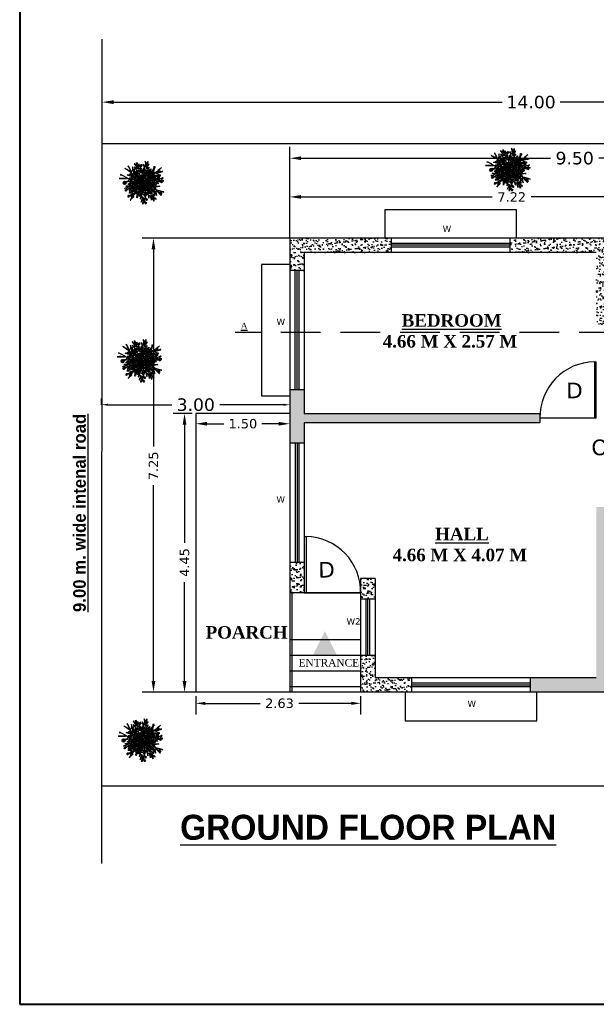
# Model space of a CAD drawing. Header units: millimetres. Extents: x 508 to 1792, y -198 to 270.
# Tile 1 of 11: x 1732 to 1741, y 69 to 85. Entities that reach past the tile are written whole.
import ezdxf

# ---------------------------------------------------------------- set-up
doc = ezdxf.new("R2010")
doc.units = ezdxf.units.MM
doc.linetypes.add('DASHED2', pattern=[9.525, 6.35, -3.175])
doc.layers.add('FARNITURE', color=5, linetype='Continuous')
doc.layers.add('wall', color=7, linetype='Continuous', lineweight=35)
doc.styles.get("Standard").update_dxf_attribs({"font": 'verdana.ttf', "height": 0.8})
doc.dimstyles.get("Standard").update_dxf_attribs({"dimtxt": 0.8, "dimasz": 0.18, "dimexe": 0.18, "dimexo": 0.0625, "dimgap": 0.09, "dimtad": 0, "dimtih": 1, "dimtoh": 1, "dimzin": 0, "dimdsep": 46, "dimtxsty": 'Standard', "dimcen": 0.09, "dimadec": 0, "dimazin": 0, "dimtfac": 1, "dimtofl": 0, "dimtmove": 0, "dimatfit": 3, "dimfxl": 1, "dimtolj": 1, "dimtzin": 0, "dimarcsym": 0})
pattern_1 = [(37.5, (132.820664, 127.93001), (-0.0032000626, 0.0978826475), [0, -0.077216, 0, -0.08636, 0, -0.08255]), (7.5, (132.82066, 127.93001), (0.089904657, 0.14336502), [0, -0.041656, 0, -0.069596, 0, -0.02667]), (327.5, (132.75818, 127.93001), (0.158198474, 0.000287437), [0, -0.0254, 0, -0.09144, 0, -0.11938]), (317.5, (132.75818, 127.93001), (0.15271129, 0.044585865), [0, -0.0127, 0, -0.059944, 0, -0.06858])]

# ---------------------------------------------------------------- blocks, each defined once
blk = doc.blocks.new('*D163')
at = {"color": 0, "lineweight": -2, "transparency": 16777216}
for p, q in [((1736.059, 81.179), (1736.059, 81.952)), ((1743.279, 81.179), (1743.279, 81.952)), ((1736.239, 81.772), (1739.291, 81.772)), ((1743.099, 81.772), (1739.91, 81.772))]:
    blk.add_line(p, q, dxfattribs=at)
at = {"color": 0, "transparency": 16777216}
for points in [[(1736.239, 81.802), (1736.239, 81.742), (1736.059, 81.772)], [(1743.099, 81.802), (1743.099, 81.742), (1743.279, 81.772)]]:
    blk.add_solid(points, dxfattribs=at)
at = {"layer": 'Defpoints', "color": 0, "transparency": 16777216}
for p in [(1736.059, 81.772), (1736.059, 81.116), (1743.279, 81.116)]:
    blk.add_point(p, dxfattribs=at)
at = {"color": 0, "lineweight": 25, "transparency": 16777216, "insert": (1739.601, 81.772), "char_height": 0.8, "attachment_point": 5}
blk.add_mtext('\\A1;{\\H0.1875x;7.22}', dxfattribs=at)
blk = doc.blocks.new('*D164')
at = {"color": 0, "lineweight": -2, "transparency": 16777216}
for p, q in [((1734.559, 78.254), (1734.559, 77.972)), ((1734.739, 78.152), (1735.006, 78.152)), ((1735.879, 78.152), (1735.613, 78.152)), ((1736.059, 78.254), (1736.059, 77.972))]:
    blk.add_line(p, q, dxfattribs=at)
at = {"color": 0, "transparency": 16777216}
for points in [[(1734.739, 78.182), (1734.739, 78.122), (1734.559, 78.152)], [(1735.879, 78.182), (1735.879, 78.122), (1736.059, 78.152)]]:
    blk.add_solid(points, dxfattribs=at)
at = {"layer": 'Defpoints', "color": 0, "transparency": 16777216}
for p in [(1734.559, 78.316), (1736.059, 78.316), (1734.559, 78.152)]:
    blk.add_point(p, dxfattribs=at)
at = {"color": 0, "lineweight": 25, "transparency": 16777216, "insert": (1735.309, 78.152), "char_height": 0.8, "attachment_point": 5}
blk.add_mtext('\\A1;{\\H0.1875x;1.50}', dxfattribs=at)
blk = doc.blocks.new('*D165')
at = {"color": 0, "lineweight": -2, "transparency": 16777216}
for p, q in [((1734.497, 78.316), (1734.198, 78.316)), ((1734.378, 78.136), (1734.378, 76.252)), ((1734.378, 74.046), (1734.378, 75.625)), ((1734.497, 73.866), (1734.198, 73.866))]:
    blk.add_line(p, q, dxfattribs=at)
at = {"color": 0, "transparency": 16777216}
for points in [[(1734.348, 78.136), (1734.408, 78.136), (1734.378, 78.316)], [(1734.348, 74.046), (1734.408, 74.046), (1734.378, 73.866)]]:
    blk.add_solid(points, dxfattribs=at)
at = {"layer": 'Defpoints', "color": 0, "transparency": 16777216}
for p in [(1734.559, 78.316), (1734.378, 73.866), (1734.559, 73.866)]:
    blk.add_point(p, dxfattribs=at)
at = {"color": 0, "transparency": 16777216, "insert": (1734.378, 75.938), "char_height": 0.8, "attachment_point": 5, "rotation": 90}
blk.add_mtext('\\A1;{\\H0.1875x;4.45}', dxfattribs=at)
blk = doc.blocks.new('*D166')
at = {"color": 0, "lineweight": -2, "transparency": 16777216}
for p, q in [((1736.059, 81.179), (1736.059, 82.57)), ((1745.559, 81.179), (1745.559, 82.57)), ((1736.239, 82.39), (1740.22, 82.39)), ((1745.379, 82.39), (1740.992, 82.39))]:
    blk.add_line(p, q, dxfattribs=at)
at = {"color": 0, "transparency": 16777216}
for points in [[(1736.239, 82.42), (1736.239, 82.36), (1736.059, 82.39)], [(1745.379, 82.42), (1745.379, 82.36), (1745.559, 82.39)]]:
    blk.add_solid(points, dxfattribs=at)
at = {"layer": 'Defpoints', "color": 0, "transparency": 16777216}
for p in [(1745.559, 82.39), (1736.059, 81.116), (1745.559, 81.116)]:
    blk.add_point(p, dxfattribs=at)
at = {"color": 0, "lineweight": 25, "transparency": 16777216, "insert": (1740.606, 82.39), "char_height": 0.8, "attachment_point": 5}
blk.add_mtext('\\A1;{\\H0.25x;9.50}', dxfattribs=at)
blk = doc.blocks.new('*D167')
at = {"layer": 'Defpoints', "color": 0, "lineweight": -2, "transparency": 16777216}
for p, q in [((1737.127, 81.116), (1733.702, 81.116)), ((1733.882, 80.936), (1733.882, 77.79)), ((1733.882, 74.046), (1733.882, 77.172)), ((1737.127, 73.866), (1733.702, 73.866))]:
    blk.add_line(p, q, dxfattribs=at)
at = {"layer": 'Defpoints', "color": 0, "transparency": 16777216}
for p in [(1733.882, 81.116), (1737.189, 81.116), (1737.189, 73.866)]:
    blk.add_point(p, dxfattribs=at)
for points in [[(1733.852, 80.936), (1733.912, 80.936), (1733.882, 81.116)], [(1733.852, 74.046), (1733.912, 74.046), (1733.882, 73.866)]]:
    blk.add_solid(points, dxfattribs=at)
at = {"layer": 'Defpoints', "color": 0, "transparency": 16777216, "insert": (1733.882, 77.481), "char_height": 0.8, "attachment_point": 5, "rotation": 90}
blk.add_mtext('\\A1;{\\H0.1875x;7.25}', dxfattribs=at)
blk = doc.blocks.new('*D168')
at = {"color": 0, "lineweight": -2, "transparency": 16777216}
for p, q in [((1733.064, 82.681), (1733.064, 83.465)), ((1747.064, 82.681), (1747.064, 83.465)), ((1733.244, 83.285), (1739.448, 83.285)), ((1746.884, 83.285), (1740.372, 83.285))]:
    blk.add_line(p, q, dxfattribs=at)
at = {"color": 0, "transparency": 16777216}
for points in [[(1733.244, 83.315), (1733.244, 83.255), (1733.064, 83.285)], [(1746.884, 83.315), (1746.884, 83.255), (1747.064, 83.285)]]:
    blk.add_solid(points, dxfattribs=at)
at = {"layer": 'Defpoints', "color": 0, "transparency": 16777216}
for p in [(1733.064, 83.285), (1733.064, 82.618), (1747.064, 82.618)]:
    blk.add_point(p, dxfattribs=at)
at = {"color": 0, "transparency": 16777216, "insert": (1739.91, 83.285), "char_height": 0.8, "attachment_point": 5}
blk.add_mtext('\\A1;{\\H0.25x;14.00}', dxfattribs=at)
blk = doc.blocks.new('*D172')
at = {"color": 0, "lineweight": -2, "transparency": 16777216}
for p, q in [((1733.054, 78.455), (1733.054, 78.555)), ((1733.154, 78.455), (1734.175, 78.455)), ((1735.959, 78.455), (1734.939, 78.455)), ((1736.059, 78.455), (1736.059, 78.355))]:
    blk.add_line(p, q, dxfattribs=at)
at = {"color": 0, "transparency": 16777216}
for points in [[(1733.154, 78.472), (1733.154, 78.439), (1733.054, 78.455)], [(1735.959, 78.472), (1735.959, 78.439), (1736.059, 78.455)]]:
    blk.add_solid(points, dxfattribs=at)
at = {"layer": 'Defpoints', "color": 0, "transparency": 16777216}
for p in [(1733.054, 78.455), (1733.054, 78.455), (1736.059, 78.455)]:
    blk.add_point(p, dxfattribs=at)
at = {"color": 0, "lineweight": 25, "transparency": 16777216, "insert": (1734.557, 78.455), "char_height": 0.8, "attachment_point": 5}
blk.add_mtext('\\A1;{\\H0.25x;3.00}', dxfattribs=at)
blk = doc.blocks.new('PLANT2')
at = {"layer": 'FARNITURE', "color": 251}
for centre, radius in [((0.38, -0.49), 8.13), ((0.38, -0.14), 7.08), ((0.56, 0.03), 5.9), ((-0.13, -0.83), 3.8)]:
    blk.add_circle(centre, radius, dxfattribs=at)
at = {"layer": 'FARNITURE', "color": 82}
for points in [[(0.76, -0.37), (-0.62, 2.01), (0.32, 1.63), (-4.01, 6.75), (-2.45, 5.9), (-5.34, 8.98), (-3.28, 8.12), (-5.38, 11.27), (-3.51, 10.52), (-3.81, 12.07), (-2.66, 8.8), (-2.39, 11.19), (-2.15, 7.64), (-1.2, 9.4), (-1.12, 5.31), (0.08, 7.32), (-0.23, 3.44), (0.86, 4.76), (0.76, -0.37)], [(0.84, -0.29), (0.88, 2.46), (1.49, 1.66), (0.4, 8.27), (1.31, 6.74), (0.41, 10.87), (1.74, 9.07), (1.56, 12.85), (2.77, 11.25), (3.31, 12.74), (2.62, 9.34), (4.07, 11.25), (2.46, 8.08), (4.18, 9.1), (2.15, 5.55), (4.21, 6.66), (1.95, 3.49), (3.56, 4.06), (0.84, -0.29)], [(0.93, 0.24), (0.87, -3.4), (-3.02, -6.87), (-8.98, -9.48), (-5.67, -7.34), (-8.75, -6.95), (-4.14, -5.89), (-7.43, -5.9), (-1.86, -4.71), (-5.75, -4.9), (-1.18, -3.68), (-5.27, -3.77), (-0.3, -2.76), (-3.29, -2.68), (0.12, -1.98), (-2.42, -1.76), (0.45, -0.9), (0.93, 0.24)], [(-0.67, -1.63), (2.83, -0.66), (7.26, -3.41), (11.46, -8.39), (8.47, -5.82), (8.96, -8.89), (6.64, -4.76), (7.58, -7.91), (4.87, -2.9), (6.15, -6.59), (3.69, -2.54), (4.93, -6.44), (2.56, -1.96), (3.32, -4.85), (1.69, -1.78), (2.19, -4.28), (0.55, -1.77), (-0.67, -1.63)]]:
    blk.add_spline(points, degree=3, dxfattribs=at)
at = {"layer": 'FARNITURE', "color": 94}
for points in [[(0.16, -0.56), (-5.08, -1.15), (-2.22, -0.29), (-6.94, 0.1), (-4.64, 0.63), (-8.57, 2.25), (-5.87, 2.57), (-9.81, 4.18), (-6.33, 4.07), (-11.23, 8.36), (-7.37, 5.9)], [(0.26, -0.36), (-2.56, 0.27), (-4.99, 2.34), (-7.21, 6.44), (-9.2, 9.79), (-9.06, 9.34)], [(1.11, -0.37), (1.71, -5.61), (0.84, -2.75), (0.45, -7.46), (-0.08, -5.16), (-1.69, -9.09), (-2.01, -6.4), (-3.62, -10.33), (-3.52, -6.85), (-7.8, -11.76), (-5.34, -7.9)], [(-0.67, -1.63), (1.33, -3.52), (0.32, -3.43), (5.92, -7.11), (4.18, -6.74), (7.83, -8.88), (5.61, -8.63), (8.51, -11.07), (6.5, -10.87), (7.23, -12.28), (5.21, -9.46), (5.62, -11.82), (4.38, -8.49), (3.98, -10.45), (2.74, -6.55), (2.16, -8.82), (1.36, -5.01), (0.69, -6.58), (-0.67, -1.63)]]:
    blk.add_spline(points, degree=3, dxfattribs=at)
at = {"layer": 'FARNITURE', "color": 106}
for points in [[(0.76, -0.37), (-2.87, -0.32), (-6.34, 3.58), (-8.96, 9.54), (-6.81, 6.23), (-6.43, 9.31), (-5.37, 4.69), (-5.37, 7.98), (-4.19, 2.42), (-4.37, 6.31), (-3.16, 1.74), (-3.24, 5.83), (-2.24, 0.86), (-2.16, 3.85), (-1.46, 0.44), (-1.24, 2.98), (-0.37, 0.11), (0.76, -0.37)], [(0.04, 0.42), (0.99, 5.61), (0.99, 2.62), (2.72, 7.03), (2.56, 4.67), (5.24, 7.97), (4.77, 5.3), (7.45, 8.6), (6.35, 5.3), (11.86, 8.76), (8.4, 5.77)], [(0.93, 0.24), (-1.45, -1.14), (-1.07, -0.2), (-6.19, -4.54), (-5.34, -2.97), (-8.42, -5.87), (-7.56, -3.8), (-10.72, -5.9), (-9.96, -4.03), (-11.52, -4.34), (-8.24, -3.18), (-10.63, -2.92), (-7.08, -2.67), (-8.85, -1.72), (-4.76, -1.64), (-6.76, -0.44), (-2.88, -0.75), (-4.2, 0.33), (0.93, 0.24)], [(-0.75, -0.52), (3.19, -0.21), (6.98, 1.05), (13.12, 0.26)], [(-0.14, -1.28), (4.72, 0.77), (2.22, -0.87), (6.85, 0.09), (4.79, -1.07), (9.02, -1.5), (6.53, -2.57), (10.76, -3.01), (7.39, -3.89), (13.3, -6.62), (8.91, -5.35)], [(0.92, -0.26), (0.29, -3.08), (-1.78, -5.51), (-5.88, -7.73), (-9.23, -9.72), (-8.78, -9.59)], [(-1.36, -1.14), (1.06, -4.26), (4.18, -6.74), (6.89, -12.32)], [(-0.19, -1.5), (2.7, -1.31), (5.61, -2.61), (8.9, -5.92), (11.76, -8.57), (11.5, -8.17)]]:
    blk.add_spline(points, degree=3, dxfattribs=at)
at = {"layer": 'FARNITURE', "color": 70}
for points in [[(0.04, -0.21), (1.15, 3.25), (5.87, 5.45), (12.34, 6.24), (8.55, 5.14), (11.39, 3.88), (6.66, 4.2), (9.81, 3.25), (4.14, 3.72), (7.92, 2.78), (3.19, 2.94), (7.13, 1.84), (2.09, 2.31), (4.93, 1.37), (1.46, 1.68), (3.82, 0.74), (0.83, 0.74), (0.04, -0.21)], [(0.2, 0.26), (1.62, 2.78), (4.3, 4.51), (8.87, 5.45), (12.65, 6.4), (12.18, 6.4)], [(-0.46, 0.58), (-4.55, -2.74), (-2.61, -0.47), (-6.79, -2.69), (-5.14, -1), (-9.32, -1.77), (-7.22, -0.05), (-11.41, -0.81), (-8.42, 0.98), (-14.86, 1.94), (-10.28, 1.95)], [(-0.48, 0.81), (-3.19, -0.18), (-6.35, 0.24), (-10.44, 2.5), (-13.93, 4.24), (-13.57, 3.93)], [(0.04, -0.21), (2.72, 0.42), (2.09, -0.36), (8.24, 2.31), (6.98, 1.05), (10.76, 2.94), (9.34, 1.21), (12.97, 2.31), (11.71, 0.74), (13.28, 0.58), (9.81, 0.42), (12.02, -0.52), (8.55, 0.26), (9.97, -1.15), (6.03, -0.05), (7.61, -1.78), (3.98, -0.36), (4.93, -1.78), (0.04, -0.21)], [(-0.41, -0.97), (0.18, -3.66), (-0.6, -3.02), (1.98, -9.2), (0.74, -7.92), (2.57, -11.74), (0.86, -10.29), (1.91, -13.93), (0.36, -12.65), (0.18, -14.22), (0.07, -10.75), (-0.91, -12.94), (-0.07, -9.49), (-1.5, -10.89), (-0.34, -6.96), (-2.1, -8.51), (-0.63, -4.91), (-2.06, -5.83), (-0.41, -0.97)]]:
    blk.add_spline(points, degree=3, dxfattribs=at)
blk = doc.blocks.new('tr1')
at = {"layer": 'wall', "color": 2}
for centre in [(2380.76, -2926.56), (2372.34, -2933.57), (2380.21, -2929.38), (2390.58, -2928.06), (2368.99, -2939.35), (2393.45, -2935.02), (2395.65, -2938.75), (2368.87, -2945.51), (2379.31, -2949.16), (2386.63, -2946.63), (2395.45, -2947.18), (2371.11, -2949.88), (2374.25, -2950.22), (2384.72, -2952.45)]:
    blk.add_circle(centre, 0.5, dxfattribs=at)
at = {"layer": 'wall', "color": 1}
for centre, radius in [((2371.63, -2934.01), 0.438), ((2378.44, -2930.88), 0.5), ((2380.26, -2927.06), 0.5), ((2384.79, -2927.71), 0.5), ((2385.6, -2932.07), 0.5), ((2394.54, -2931.42), 0.5), ((2367.96, -2939.85), 1), ((2367.96, -2939.85), 9.731593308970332e-11), ((2367.96, -2939.85), 4.887635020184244e-11), ((2367.96, -2939.85), 3.472793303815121e-11), ((2367.96, -2939.85), 2.472838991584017e-11), ((2368.55, -2939.85), 0.438), ((2380.17, -2934.78), 0.5), ((2386.26, -2937.5), 0.5), ((2389.84, -2935.04), 0.5), ((2396.08, -2939), 0.5), ((2373.51, -2943.59), 0.5), ((2376.15, -2941.84), 0.5), ((2386.88, -2946.7), 0.5), ((2395.45, -2948.18), 0.5), ((2373.75, -2950.72), 0.5), ((2379.66, -2949.3), 0.5), ((2383.96, -2955.11), 0.5)]:
    blk.add_circle(centre, radius, dxfattribs=at)
at = {"layer": 'FARNITURE', "xscale": 1.199999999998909, "yscale": 1.199999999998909, "zscale": 1.199999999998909}
blk.add_blockref('PLANT2', (2381.64, -2938.87), dxfattribs=at)
blk = doc.blocks.new('*D203')
at = {"layer": 'Defpoints', "color": 0, "lineweight": -2, "transparency": 16777216}
for p, q in [((1734.559, 73.804), (1734.559, 73.509)), ((1737.189, 73.804), (1737.189, 73.509)), ((1734.709, 73.689), (1735.586, 73.689)), ((1737.039, 73.689), (1736.202, 73.689))]:
    blk.add_line(p, q, dxfattribs=at)
at = {"layer": 'Defpoints', "color": 0, "transparency": 16777216}
for p in [(1734.559, 73.866), (1737.189, 73.866), (1737.189, 73.689)]:
    blk.add_point(p, dxfattribs=at)
for points in [[(1734.709, 73.714), (1734.709, 73.664), (1734.559, 73.689)], [(1737.039, 73.714), (1737.039, 73.664), (1737.189, 73.689)]]:
    blk.add_solid(points, dxfattribs=at)
at = {"layer": 'Defpoints', "color": 0, "transparency": 16777216, "insert": (1735.894, 73.689), "char_height": 0.8, "attachment_point": 5}
blk.add_mtext('\\A1;{\\H0.1875x;2.63}', dxfattribs=at)

msp = doc.modelspace()

# ---------------------------------------------------------------- hatches: boundary and pattern name
at = {"ltscale": 0.25}
h = msp.add_hatch(dxfattribs=at)
h.set_pattern_fill('AR-SAND', color=250, scale=0.002)
h.set_pattern_definition(pattern_1)
h.paths.add_polyline_path([(1736.289, 80.886), (1737.677, 80.886), (1737.677, 81.116), (1736.059, 81.116), (1736.059, 80.596), (1736.289, 80.596)])
h = msp.add_hatch(dxfattribs=at)
h.set_pattern_fill('AR-SAND', color=250, scale=0.002)
h.set_pattern_definition(pattern_1)
h.paths.add_polyline_path([(1740.951, 80.886), (1740.951, 79.736), (1741.101, 79.736), (1741.101, 80.886), (1741.256, 80.886), (1741.256, 81.116), (1739.577, 81.116), (1739.577, 80.886), (1739.899, 80.886)])
h = msp.add_hatch(dxfattribs=at)
h.set_pattern_fill('AR-SAND', color=250, scale=0.002)
h.set_pattern_definition(pattern_1)
h.paths.add_polyline_path([(1740.051, 78.275), (1740.051, 78.316), (1736.289, 78.316), (1736.289, 78.696), (1736.059, 78.696), (1736.059, 77.843), (1736.289, 77.843), (1736.289, 78.166), (1740.051, 78.166), (1740.051, 78.241, -0.009439)])
h = msp.add_hatch(dxfattribs=at)
h.set_pattern_fill('AR-SAND', color=250, scale=0.002)
h.set_pattern_definition(pattern_1)
h.paths.add_polyline_path([(1742.291, 74.096), (1741.101, 74.096), (1741.101, 76.306), (1741.101, 76.306), (1741.101, 77.205), (1741.101, 76.824), (1740.951, 76.824), (1740.951, 74.096), (1739.9, 74.096), (1739.9, 73.866), (1742.291, 73.866)])
h = msp.add_hatch(dxfattribs=at)
h.set_pattern_fill('AR-SAND', color=250, scale=0.002)
h.set_pattern_definition(pattern_1)
h.paths.add_polyline_path([(1736.289, 75.943), (1736.059, 75.943), (1736.059, 75.451), (1736.289, 75.451)])
h = msp.add_hatch(dxfattribs=at)
h.set_pattern_fill('AR-SAND', color=250, scale=0.002)
h.set_pattern_definition(pattern_1)
h.paths.add_polyline_path([(1737.189, 75.485, -0.009419), (1737.189, 75.451), (1737.189, 75.351), (1737.419, 75.351), (1737.419, 75.681), (1737.189, 75.681)])
at = {"lineweight": 25}
h = msp.add_hatch(color=7, dxfattribs=at)
h.set_gradient(color1=(255, 0, 0), color2=(255, 61, 61), one_color=1, tint=0.62)
h.paths.add_polyline_path([(1736.618, 74.841), (1736.423, 74.451), (1736.813, 74.451)])
at = {"ltscale": 0.25}
h = msp.add_hatch(dxfattribs=at)
h.set_pattern_fill('AR-SAND', color=250, scale=0.002)
h.set_pattern_definition(pattern_1)
h.paths.add_polyline_path([(1738, 73.866), (1738, 74.096), (1737.419, 74.096), (1737.419, 74.451), (1737.189, 74.451), (1737.189, 73.866)])

# ---------------------------------------------------------------- linework, layer by layer
at = {"color": 5, "lineweight": 40, "ltscale": 0.25}
for p, q in [((1731.746, 100.865), (1731.746, 68.885)), ((1731.746, 68.885), (1792.335, 68.885))]:
    msp.add_line(p, q, dxfattribs=at)
at = {"color": 1, "lineweight": 25}
for p, q in [((1733.055, 84.288), (1733.054, 71.135)), ((1747.059, 82.618), (1733.064, 82.618)), ((1747.059, 72.368), (1733.066, 72.365))]:
    msp.add_line(p, q, dxfattribs=at)
at = {"lineweight": 25}
for p, q in [((1739.677, 81.566), (1737.577, 81.566)), ((1737.577, 81.566), (1737.577, 81.116)), ((1739.677, 81.116), (1739.677, 81.566)), ((1736.059, 81.116), (1736.059, 73.866)), ((1743.279, 81.116), (1736.059, 81.116)), ((1736.289, 80.886), (1736.289, 78.316)), ((1739.899, 80.886), (1736.289, 80.886)), ((1740.951, 80.886), (1739.899, 80.886)), ((1735.609, 80.696), (1735.609, 78.596)), ((1736.059, 80.696), (1735.609, 80.696)), ((1735.609, 78.596), (1736.059, 78.596)), ((1734.559, 78.316), (1734.559, 73.866)), ((1736.059, 78.316), (1734.559, 78.316)), ((1740.051, 78.316), (1740.051, 78.166)), ((1736.289, 78.166), (1736.289, 75.451)), ((1740.051, 78.166), (1736.289, 78.166)), ((1737.189, 75.681), (1737.189, 73.866)), ((1737.419, 75.681), (1737.189, 75.681)), ((1737.419, 75.681), (1737.419, 74.096)), ((1737.189, 75.451), (1736.059, 75.451)), ((1736.089, 75.451), (1736.089, 73.866)), ((1737.189, 74.701), (1736.059, 74.701)), ((1737.189, 74.451), (1736.059, 74.451)), ((1737.189, 74.201), (1736.059, 74.201)), ((1740.951, 74.096), (1737.419, 74.096)), ((1737.189, 73.951), (1736.059, 73.951)), ((1736.089, 73.866), (1736.059, 73.866)), ((1745.559, 73.866), (1737.189, 73.866))]:
    msp.add_line(p, q, dxfattribs=at)
at = {"color": 5, "lineweight": 25}
for p, q in [((1737.677, 81.116), (1737.677, 80.886)), ((1739.577, 80.886), (1739.577, 81.116)), ((1739.577, 81.031), (1737.677, 81.031)), ((1739.577, 81.001), (1737.677, 81.001)), ((1739.577, 80.971), (1737.677, 80.971)), ((1736.289, 80.596), (1736.059, 80.596)), ((1736.14, 80.596), (1736.14, 78.696)), ((1736.17, 80.596), (1736.17, 78.696)), ((1736.2, 80.596), (1736.2, 78.696)), ((1736.059, 78.696), (1736.289, 78.696)), ((1736.289, 77.843), (1736.059, 77.843)), ((1736.144, 77.843), (1736.144, 75.943)), ((1736.174, 77.843), (1736.174, 75.943)), ((1736.204, 77.843), (1736.204, 75.943)), ((1736.059, 75.943), (1736.289, 75.943)), ((1737.421, 75.351), (1737.191, 75.351)), ((1737.276, 74.451), (1737.276, 75.351)), ((1737.306, 74.451), (1737.306, 75.351)), ((1737.336, 74.451), (1737.336, 75.351)), ((1737.421, 74.451), (1737.191, 74.451)), ((1738, 74.096), (1738, 73.866)), ((1739.9, 73.866), (1739.9, 74.096)), ((1739.9, 74.011), (1738, 74.011)), ((1739.9, 73.981), (1738, 73.981)), ((1739.9, 73.951), (1738, 73.951))]:
    msp.add_line(p, q, dxfattribs=at)
at = {"color": 3, "linetype": 'DASHED2', "ltscale": 0.1}
msp.add_line((1746.075, 79.608), (1735.184, 79.608), dxfattribs=at)
at = {"color": 30, "lineweight": 25}
for p, q in [((1740.921, 79.141), (1740.921, 78.241)), ((1740.921, 79.141), (1740.951, 79.14)), ((1740.951, 78.241), (1740.951, 79.14)), ((1740.951, 78.241), (1740.051, 78.241)), ((1736.289, 76.351), (1736.319, 76.351)), ((1736.289, 76.351), (1736.289, 75.451)), ((1736.319, 76.351), (1736.319, 75.451)), ((1736.289, 75.451), (1737.189, 75.451))]:
    msp.add_line(p, q, dxfattribs=at)
at = {"ltscale": 0.25}
for p, q in [((1736.289, 78.316), (1740.051, 78.316)), ((1737.9, 73.866), (1737.9, 73.411)), ((1740, 73.411), (1740, 73.866)), ((1737.9, 73.411), (1740, 73.411))]:
    msp.add_line(p, q, dxfattribs=at)
at = {"color": 7, "lineweight": 25}
msp.add_line((1737.189, 75.451), (1737.189, 75.451), dxfattribs=at)
at = {"linetype": 'DASHED2', "lineweight": 25}
msp.add_line((1737.281, 73.866), (1734.651, 73.866), dxfattribs=at)
at = {"color": 30, "lineweight": 25}
for centre, start, end in [((1740.935, 78.258), 90.8611, 181.081), ((1736.306, 75.468), 358.919, 89.1389)]:
    msp.add_arc(centre, 0.883, start, end, dxfattribs=at)
at = {"layer": 'Defpoints'}
msp.add_line((1736.059, 81.116), (1736.059, 82.312), dxfattribs=at)

# ---------------------------------------------------------------- block references
at = {"color": 7, "lineweight": 25, "xscale": 0.02110552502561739, "yscale": 0.02110552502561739, "zscale": 0.02110552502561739}
for p in [(1689.293, 144.25), (1683.444, 144.044), (1683.412, 141.199), (1683.428, 135.143)]:
    msp.add_blockref('tr1', p, dxfattribs=at)

# ---------------------------------------------------------------- texts
at = {"color": 7, "lineweight": 25}
for s, p in [('D', (1740.473, 78.556)), ('O', (1740.874, 77.647)), ('D', (1736.515, 75.694))]:
    msp.add_text(s, height=0.25, rotation=1.1164, dxfattribs=at).set_placement(p)
at = {"color": 7, "lineweight": 25, "attachment_point": 1}
for s, insert, char_height, width in [('W', (1738.499, 81.314), 0.1, 0.17049), ('{\\fTimes New Roman|b1|i0|c0|p18;        \\LBEDROOM\\P\\l    4.66 M X 2.57 M}', (1737.24, 79.901), 0.2, 2.7117), ('{\\fTimes New Roman|b0|i0|c0|p18;\\L\\C3;A}', (1735.275, 79.767), 0.1, 0.11301), ('W', (1735.847, 79.828), 0.1, 0.17049), ('W', (1735.845, 76.992), 0.1, 0.17049), ('{\\fTimes New Roman|b1|i0|c0|p18;         \\LHALL\\P\\l4.66 M X 4.07 M}', (1737.699, 76.491), 0.2, 2.7117), ('W2', (1736.965, 75.047), 0.1, 0.17049), ('{\\fTimes New Roman|b1|i0|c0|p18;POARCH}', (1734.714, 74.922), 0.2, 1.27481), ('{\\fTimes New Roman|b0|i0|c0|p18;ENTRANCE}', (1736.198, 74.397), 0.12, 1.23081), ('W', (1738.895, 73.733), 0.1, 0.17049), ('{\\fEngravers MT|b1|i0|c0|p18;\\H0.8x;\\LGROUND FLOOR PLAN}', (1734.307, 71.911), 0.5, 8.85547)]:
    msp.add_mtext(s, dxfattribs=dict(at, insert=insert, char_height=char_height, width=width))
at = {"lineweight": 25, "insert": (1732.601, 75.146), "char_height": 0.2, "width": 5.53267, "attachment_point": 1, "rotation": 90}
msp.add_mtext('{\\fEngravers MT|b1|i0|c0|p18;\\L9.00 m. wide intenal road}', dxfattribs=at)

# ---------------------------------------------------------------- dimensions: what is measured, and where the dimension line sits
at = {"color": 0}
dim = msp.add_linear_dim(base=(1733.064, 83.285), p1=(1747.064, 82.618), p2=(1733.064, 82.618), text='{\\H0.25x;<>}', dimstyle='Standard', dxfattribs=at)
dim.commit()
dim.dimension.update_dxf_attribs({"geometry": '*D168', "text_midpoint": (1739.91, 83.285), "dimtype": 160})
at = {"lineweight": 25}
for base, p1, p2, angle, text, picture, middle in [((1745.559, 82.39), (1736.059, 81.116), (1745.559, 81.116), 360, '{\\H0.25x;<>}', '*D166', (1740.606, 82.39)), ((1736.059, 81.772), (1743.279, 81.116), (1736.059, 81.116), 180, '{\\H0.1875x;<>}', '*D163', (1739.601, 81.772)), ((1734.559, 78.152), (1736.059, 78.316), (1734.559, 78.316), 180, '{\\H0.1875x;<>}', '*D164', (1735.309, 78.152))]:
    dim = msp.add_linear_dim(base=base, p1=p1, p2=p2, angle=angle, text=text, dimstyle='Standard', dxfattribs=at)
    dim.commit()
    dim.dimension.update_dxf_attribs({"geometry": picture, "text_midpoint": middle, "dimtype": 161})
at = {"color": 1, "lineweight": 25}
dim = msp.add_aligned_dim(p1=(1736.059, 78.455), p2=(1733.054, 78.455), distance=0, text='{\\H0.25x;3.00}', dimstyle='Standard', override={"dimasz": 0.1, "dimexe": 0.1, "dimexo": 0}, dxfattribs=at)
dim.commit()
dim.dimension.update_dxf_attribs({"geometry": '*D172', "text_midpoint": (1734.557, 78.455)})
at = {"color": 0}
dim = msp.add_linear_dim(base=(1734.378, 73.866), p1=(1734.559, 78.316), p2=(1734.559, 73.866), angle=270, text='{\\H0.1875x;<>}', dimstyle='Standard', dxfattribs=at)
dim.commit()
dim.dimension.update_dxf_attribs({"geometry": '*D165', "text_midpoint": (1734.378, 75.938), "dimtype": 161, "text_rotation": 90})
at = {"layer": 'Defpoints', "color": 0}
dim = msp.add_linear_dim(base=(1733.882, 81.116), p1=(1737.189, 73.866), p2=(1737.189, 81.116), angle=90, text='{\\H0.1875x;<>}', dimstyle='Standard', dxfattribs=at)
dim.commit()
dim.dimension.update_dxf_attribs({"geometry": '*D167', "text_midpoint": (1733.882, 77.481), "dimtype": 161, "text_rotation": 90})
dim = msp.add_linear_dim(base=(1737.189, 73.689), p1=(1734.559, 73.866), p2=(1737.189, 73.866), angle=360, text='{\\H0.1875x;<>}', dimstyle='Standard', override={"dimasz": 0.15}, dxfattribs=at)
dim.commit()
dim.dimension.update_dxf_attribs({"geometry": '*D203', "text_midpoint": (1735.894, 73.689), "dimtype": 161})

doc.saveas('drawing.dxf')
